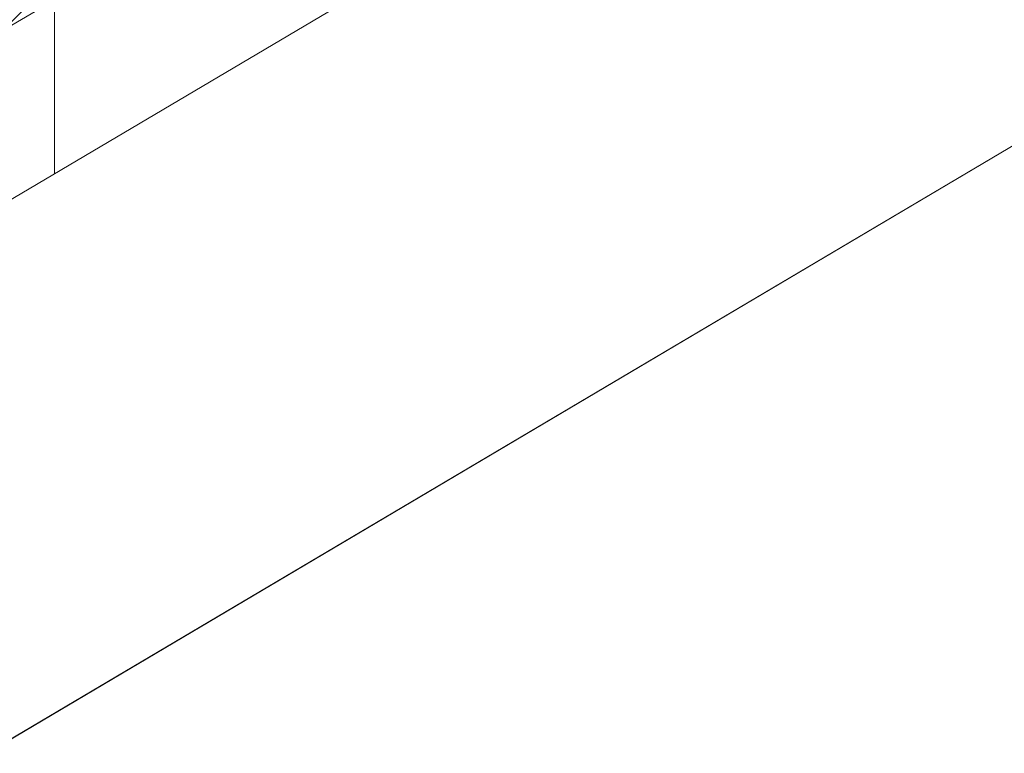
# Model space of a CAD drawing. Header units: millimetres. Extents: x -36631 to 27388, y -24993 to 6945.
# Tile 185 of 256: x 4491 to 8709, y -17982 to -14839. Entities that reach past the tile are written whole.
import ezdxf

# ---------------------------------------------------------------- set-up
doc = ezdxf.new("R2010")
doc.units = ezdxf.units.MM
doc.header["$MEASUREMENT"] = 0
doc.linetypes.add('Wipeout_Contour', pattern=[1000, 0, -1000])
doc.layers.add('10_ESTR_Pilars', color=7, linetype='Continuous')
doc.layers.add('14_PAV_Paviment existent', color=7, linetype='Continuous')
for name, color, linetype, lineweight in [('10_ESTR_Pilars_Pluma_Nº__28', 7, 'Continuous', 20), ('10_ESTR_Pilars_Pluma_Nº__42', 8, 'Continuous', 25), ('10_ESTR_Pilars_Pluma_Nº__88', 7, 'Continuous', 5), ('14_PAV_Paviment existent_Pluma_Nº__89', 7, 'Continuous', 5)]:
    doc.layers.add(name, color=color, linetype=linetype, lineweight=lineweight)

# ---------------------------------------------------------------- blocks, each defined once
blk = doc.blocks.new('Elem Sección_62_1')
at = {"color": 254, "linetype": 'Wipeout_Contour', "lineweight": 0, "ltscale": 61267.147369}
blk.add_wipeout([(4059.7, -14616.5), (4340.6, -14930.8), (4641, -14753), (4360.1, -14438.6)], dxfattribs=at).dxf.layer = '10_ESTR_Pilars'
at = {"layer": '10_ESTR_Pilars_Pluma_Nº__42', "linetype": 'Continuous', "lineweight": 25}
h = blk.add_hatch(dxfattribs=at)
h.set_pattern_fill('00_GCT_trama_45º_e1_400__05', color=8, style=0, pattern_type=2)
h.set_pattern_definition([(45, (0, 0), (-45.96194, 45.96194), [])])
h.paths.add_polyline_path([(4059.7, -14616.5), (4340.6, -14930.8), (4641, -14753), (4360.1, -14438.6)])
at = {"layer": '10_ESTR_Pilars_Pluma_Nº__28', "color": 7, "linetype": 'Continuous', "lineweight": 20}
blk.add_line((4641, -14753), (4340.6, -14930.8), dxfattribs=at)
at = {"layer": '10_ESTR_Pilars_Pluma_Nº__28', "color": 7, "linetype": 'Continuous', "lineweight": 20, "flags": 128}
for points in [[(4360.1, -14438.6), (4070, -14610.4), (4059.7, -14616.5)], [(4360.1, -14438.6), (4367.6, -14447), (4573.5, -14677.5), (4617.2, -14726.4), (4625.3, -14735.5), (4633.5, -14744.6), (4637.2, -14748.8), (4641, -14753)], [(4059.7, -14616.5), (4273.2, -14855.4), (4316.9, -14904.3), (4325, -14913.4), (4333.1, -14922.5), (4336.8, -14926.7), (4340.6, -14930.8)]]:
    blk.add_lwpolyline(points, dxfattribs=at)
at = {"layer": '10_ESTR_Pilars_Pluma_Nº__88', "color": 7, "linetype": 'Continuous', "lineweight": 5}
blk.add_line((4641, -15498.8), (4641, -14753), dxfattribs=at)
blk = doc.blocks.new('Elem Sección_389_1')
at = {"layer": '14_PAV_Paviment existent_Pluma_Nº__89', "color": 7, "linetype": 'Continuous', "lineweight": 5}
for p, q in [((-7490.7, -24993.1), (17745.7, -10048)), ((-7489.2, -24993.1), (17745.7, -10048.9)), ((11031.9, -11714), (-438.6, -18506.9))]:
    blk.add_line(p, q, dxfattribs=at)

msp = doc.modelspace()

# ---------------------------------------------------------------- block references
at = {"layer": '10_ESTR_Pilars', "lineweight": 0}
msp.add_blockref('Elem Sección_62_1', (0, 0), dxfattribs=at)

# ---------------------------------------------------------------- next in the draw order: block references
at = {"layer": '14_PAV_Paviment existent', "lineweight": 0}
msp.add_blockref('Elem Sección_389_1', (0, 0), dxfattribs=at)

doc.saveas('drawing.dxf')
